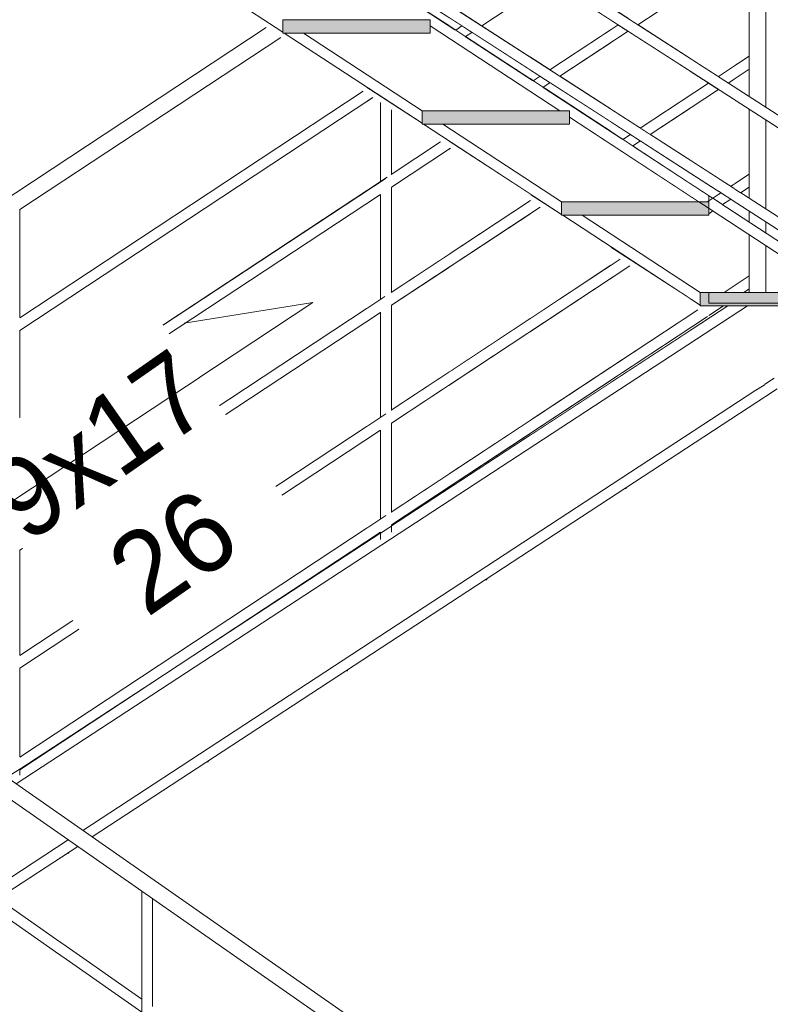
# Model space of a CAD drawing. Header units: millimetres. Extents: x 16408 to 141596, y -21057 to 26364.
# Tile 77 of 138: x 30079 to 31479, y 13619 to 15456. Entities that reach past the tile are written whole.
import ezdxf

# ---------------------------------------------------------------- set-up
doc = ezdxf.new("R2010")
doc.units = ezdxf.units.MM
doc.header["$MEASUREMENT"] = 0
doc.linetypes.add('Wipeout_Contour', pattern=[1000, 0, -1000])
for name, color, linetype, lineweight in [('0_Nr_pióra__1', 7, 'Continuous', 13), ('0_Nr_pióra__103', 7, 'Continuous', 5), ('0_Nr_pióra__122', 255, 'Continuous', 0), ('0_Nr_pióra__51', 7, 'Continuous', 15)]:
    doc.layers.add(name, color=color, linetype=linetype, lineweight=lineweight)
doc.layers.add('inw_schody zewnętrzne', color=7, linetype='Continuous')
doc.styles.add('STYL_AUTOMATYCZNY_2', font='txt')

msp = doc.modelspace()

# ---------------------------------------------------------------- wipeouts: each hides what was drawn before it
at = {"color": 254, "linetype": 'Wipeout_Contour', "lineweight": 0, "ltscale": 170968.932055}
msp.add_wipeout([(30348.3, 15601.4), (30312.1, 15601.4), (30569.5, 15433.1), (30569.5, 15456.4), (30570, 15456.4)], dxfattribs=at)
at = {"color": 254, "linetype": 'Wipeout_Contour', "lineweight": 0, "ltscale": 139018.643257}
msp.add_wipeout([(31455.4, 14751.4), (31470.4, 14751.4), (31470.4, 14776.4), (31455.4, 14776.4)], dxfattribs=at)
at = {"color": 254, "linetype": 'Wipeout_Contour', "lineweight": 0, "ltscale": 103343.494266}
msp.add_wipeout([(31210.4, 14583.1), (31207.8, 14581.4), (31210.4, 14581.4)], dxfattribs=at)
at = {"color": 254, "linetype": 'Wipeout_Contour', "lineweight": 0, "ltscale": 102421.024074}
msp.add_wipeout([(30947.8, 14411.4), (30950.4, 14411.4), (30950.4, 14413.1)], dxfattribs=at)
at = {"color": 254, "linetype": 'Wipeout_Contour', "lineweight": 0, "ltscale": 101498.726719}
msp.add_wipeout([(30687.8, 14241.4), (30690.4, 14241.4), (30690.4, 14243.1)], dxfattribs=at)
at = {"color": 254, "linetype": 'Wipeout_Contour', "lineweight": 0, "ltscale": 100576.607037}
msp.add_wipeout([(30430.4, 14073.1), (30427.8, 14071.4), (30430.4, 14071.4)], dxfattribs=at)
at = {"color": 254, "linetype": 'Wipeout_Contour', "lineweight": 0, "ltscale": 99654.669937}
msp.add_wipeout([(30170.4, 13903.1), (30167.8, 13901.4), (30170.4, 13901.4)], dxfattribs=at)
at = {"color": 254, "linetype": 'Wipeout_Contour', "lineweight": 0, "ltscale": 139524.28153}
msp.add_wipeout([(31328.8, 15766.4), (31181.8, 15766.4), (31181.8, 15247.8), (31328.8, 15151.7)], dxfattribs=at).dxf.layer = 'inw_schody zewnętrzne'
at = {"color": 254, "linetype": 'Wipeout_Contour', "lineweight": 0, "ltscale": 138511.770638}
msp.add_wipeout([(31181.8, 14779.5), (31328.8, 14875.6), (31328.8, 14936.7), (31181.8, 15032.7)], dxfattribs=at).dxf.layer = 'inw_schody zewnętrzne'

# ---------------------------------------------------------------- next in the draw order: linework, layer by layer
at = {"layer": '0_Nr_pióra__103', "color": 7, "linetype": 'Continuous', "lineweight": 5}
for p, q in [((31470.4, 14753.1), (31492.3, 14767.4)), ((30947.8, 14411.4), (30950.4, 14411.4)), ((30950.4, 14411.4), (30950.4, 14413.1))]:
    msp.add_line(p, q, dxfattribs=at)

# ---------------------------------------------------------------- next in the draw order: wipeouts: each hides what was drawn before it
at = {"color": 254, "linetype": 'Wipeout_Contour', "lineweight": 0, "ltscale": 139078.037302}
msp.add_wipeout([(31031.9, 15766.4), (31031.9, 15345.8), (31181.8, 15247.8), (31181.8, 15766.4)], dxfattribs=at).dxf.layer = 'inw_schody zewnętrzne'
at = {"color": 254, "linetype": 'Wipeout_Contour', "lineweight": 0, "ltscale": 241657.532918}
msp.add_wipeout([(31031.9, 15130.7), (31031.9, 14681.5), (31181.8, 14779.5), (31181.8, 15032.7), (31092.1, 15091.4), (31089.5, 15091.4), (31089.5, 15093.1)], dxfattribs=at).dxf.layer = 'inw_schody zewnętrzne'

# ---------------------------------------------------------------- next in the draw order: wipeouts: each hides what was drawn before it
at = {"color": 254, "linetype": 'Wipeout_Contour', "lineweight": 0, "ltscale": 138625.544123}
msp.add_wipeout([(31031.9, 15766.4), (30879.8, 15766.4), (30879.8, 15445.3), (31031.9, 15345.8)], dxfattribs=at).dxf.layer = 'inw_schody zewnętrzne'
at = {"color": 254, "linetype": 'Wipeout_Contour', "lineweight": 0, "ltscale": 137434.882573}
msp.add_wipeout([(30879.8, 15230.3), (30879.8, 14582), (31031.9, 14681.5), (31031.9, 15130.7)], dxfattribs=at).dxf.layer = 'inw_schody zewnętrzne'

# ---------------------------------------------------------------- next in the draw order: wipeouts: each hides what was drawn before it
at = {"color": 254, "linetype": 'Wipeout_Contour', "lineweight": 0, "ltscale": 138168.836455}
msp.add_wipeout([(30725.9, 15766.4), (30725.9, 15545.9), (30879.8, 15445.3), (30879.8, 15766.4)], dxfattribs=at).dxf.layer = 'inw_schody zewnętrzne'
at = {"color": 254, "linetype": 'Wipeout_Contour', "lineweight": 0, "ltscale": 240090.291083}
msp.add_wipeout([(30725.9, 14481.4), (30879.8, 14582), (30879.8, 15230.3), (30832.1, 15261.4), (30829.5, 15261.4), (30829.5, 15263.1), (30725.9, 15330.8)], dxfattribs=at).dxf.layer = 'inw_schody zewnętrzne'

# ---------------------------------------------------------------- next in the draw order: wipeouts: each hides what was drawn before it
at = {"color": 254, "linetype": 'Wipeout_Contour', "lineweight": 0, "ltscale": 171747.229677}
msp.add_wipeout([(30572.1, 15431.4), (30829.5, 15263.1), (30829.5, 15286.4), (30830, 15286.4), (30608.3, 15431.4)], dxfattribs=at)
at = {"color": 254, "linetype": 'Wipeout_Contour', "lineweight": 0, "ltscale": 166648.602286}
msp.add_wipeout([(29390.4, 14506.2), (29390.4, 14469.6), (30918.2, 13403.5), (30920.4, 13406.6), (30920.4, 13438.6)], dxfattribs=at)

# ---------------------------------------------------------------- next in the draw order: linework, layer by layer
at = {"layer": '0_Nr_pióra__103', "color": 7, "linetype": 'Continuous', "lineweight": 5}
for p, q in [((30167.8, 13901.4), (30170.4, 13901.4)), ((30170.4, 13901.4), (30170.4, 13903.1))]:
    msp.add_line(p, q, dxfattribs=at)

# ---------------------------------------------------------------- next in the draw order: wipeouts: each hides what was drawn before it
at = {"color": 254, "linetype": 'Wipeout_Contour', "lineweight": 0, "ltscale": 172316.379963}
msp.add_wipeout([(30608.3, 15431.4), (30830, 15286.4), (31086.6, 15286.4), (30844.5, 15444.7), (30844.5, 15431.4)], dxfattribs=at)
at = {"color": 254, "linetype": 'Wipeout_Contour', "lineweight": 0, "ltscale": 172535.99931}
msp.add_wipeout([(30832.1, 15261.4), (31089.5, 15093.1), (31089.5, 15116.4), (31090, 15116.4), (30868.3, 15261.4)], dxfattribs=at)
at = {"color": 254, "linetype": 'Wipeout_Contour', "lineweight": 0, "ltscale": 133505.249907}
msp.add_wipeout([(30165.4, 13727.6), (30165.4, 13703.2), (30920.4, 13176.4), (30920.4, 13200.8)], dxfattribs=at)
at = {"color": 254, "linetype": 'Wipeout_Contour', "lineweight": 0, "ltscale": 130527.959193}
msp.add_wipeout([(29390.4, 13614), (30145.4, 13087.2), (30145.4, 13111.6), (29390.4, 13638.4)], dxfattribs=at)

# ---------------------------------------------------------------- next in the draw order: wipeouts: each hides what was drawn before it
at = {"color": 254, "linetype": 'Wipeout_Contour', "lineweight": 0, "ltscale": 173105.753462}
msp.add_wipeout([(31104.5, 15261.4), (30868.3, 15261.4), (31090, 15116.4), (31346.6, 15116.4), (31104.5, 15274.7)], dxfattribs=at)
at = {"color": 254, "linetype": 'Wipeout_Contour', "lineweight": 0, "ltscale": 138623.833015}
msp.add_wipeout([(31092.1, 15091.4), (31364.5, 14913.3), (31364.5, 14937), (31128.3, 15091.4)], dxfattribs=at)
at = {"color": 254, "linetype": 'Wipeout_Contour', "lineweight": 0, "ltscale": 130890.850805}
msp.add_wipeout([(29390.4, 13858.4), (29390.4, 13834), (30145.4, 13307.2), (30145.4, 13331.6)], dxfattribs=at)
at = {"color": 254, "linetype": 'Wipeout_Contour', "lineweight": 0, "ltscale": 132423.26227}
msp.add_wipeout([(30326.5, 13816.4), (30306.5, 13830.4), (30306.5, 12766.9), (30326.5, 12753)], dxfattribs=at)

# ---------------------------------------------------------------- next in the draw order: linework, layer by layer
at = {"layer": '0_Nr_pióra__103', "color": 7, "linetype": 'Continuous', "lineweight": 5}
for p, q in [((30306.5, 13629.1), (30306.5, 13830.4)), ((30326.5, 13615.2), (30326.5, 13816.4)), ((30306.5, 13629.1), (30165.4, 13727.6)), ((30306.5, 13604.8), (30165.4, 13703.2)), ((30306.5, 13604.8), (30306.5, 13629.1))]:
    msp.add_line(p, q, dxfattribs=at)

# ---------------------------------------------------------------- next in the draw order: wipeouts: each hides what was drawn before it
at = {"color": 254, "linetype": 'Wipeout_Contour', "lineweight": 0, "ltscale": 585524.47313}
msp.add_wipeout([(31364.5, 15128.4), (30064.5, 15978.4), (30064.5, 15954.7), (30306.6, 15796.4), (30324.5, 15796.4), (30324.5, 15784.7), (30566.6, 15626.4), (30584.5, 15626.4), (30584.5, 15614.7), (30826.6, 15456.4), (30844.5, 15456.4), (30844.5, 15444.7), (31086.6, 15286.4), (31104.5, 15286.4), (31104.5, 15274.7), (31346.6, 15116.4), (31364.5, 15116.4)], dxfattribs=at)
at = {"color": 254, "linetype": 'Wipeout_Contour', "lineweight": 0, "ltscale": 104139.427337}
msp.add_wipeout([(31128.3, 15091.4), (31364.5, 14937), (31364.5, 15091.4)], dxfattribs=at)
at = {"color": 254, "linetype": 'Wipeout_Contour', "lineweight": 0, "ltscale": 131258.638179}
msp.add_wipeout([(29390.4, 14078.4), (29390.4, 14054), (30145.4, 13527.2), (30145.4, 13551.6)], dxfattribs=at)

# ---------------------------------------------------------------- next in the draw order: hatches: boundary and pattern name
at = {"layer": '0_Nr_pióra__1', "linetype": 'Continuous', "lineweight": 0, "true_color": 0x000000}
msp.add_hatch(color=18, dxfattribs=at).paths.add_polyline_path([(31364.5, 15091.4), (31364.5, 15116.4), (31089.5, 15116.4), (31089.5, 15091.4)])

# ---------------------------------------------------------------- next in the draw order: linework, layer by layer
at = {"layer": '0_Nr_pióra__103', "color": 7, "linetype": 'Continuous', "lineweight": 5}
msp.add_line((31089.5, 15116.4), (31089.5, 15091.4), dxfattribs=at)

# ---------------------------------------------------------------- next in the draw order: wipeouts: each hides what was drawn before it
at = {"color": 254, "linetype": 'Wipeout_Contour', "lineweight": 0, "ltscale": 139082.09334}
msp.add_wipeout([(31364.5, 14904.3), (31440.1, 14954.2), (31440.1, 14954.4), (31364.5, 14904.5)], dxfattribs=at)
at = {"color": 254, "linetype": 'Wipeout_Contour', "lineweight": 0, "ltscale": 131580.181052}
msp.add_wipeout([(29390.4, 14244), (30145.4, 13717.2), (30145.4, 13741.6), (29390.4, 14268.4)], dxfattribs=at)
at = {"color": 254, "linetype": 'Wipeout_Contour', "lineweight": 0, "ltscale": 257275.211859}
msp.add_wipeout([(30807.6, 20512.3), (32531.8, 15143.8), (32728.1, 15766.4), (31148.3, 20691.7), (31043.7, 21112.3), (29925.6, 21112.3), (30179.3, 20512.3)], dxfattribs=at).dxf.layer = 'inw_schody zewnętrzne'

# ---------------------------------------------------------------- next in the draw order: hatches: boundary and pattern name
at = {"layer": '0_Nr_pióra__1', "linetype": 'Continuous', "lineweight": 0, "true_color": 0x000000}
for points in [[(30844.5, 15431.4), (30844.5, 15456.4), (30569.5, 15456.4), (30569.5, 15431.4)], [(31104.5, 15261.4), (31104.5, 15286.4), (30829.5, 15286.4), (30829.5, 15261.4)]]:
    msp.add_hatch(color=18, dxfattribs=at).paths.add_polyline_path(points)

# ---------------------------------------------------------------- next in the draw order: linework, layer by layer
at = {"layer": '0_Nr_pióra__103', "color": 7, "linetype": 'Continuous', "lineweight": 5}
for p, q in [((30020.4, 13828.7), (30169.3, 13926.1)), ((30037.9, 13816.5), (30186.8, 13913.9)), ((30165.4, 13727.6), (30145.4, 13741.6)), ((30165.4, 13703.2), (30145.4, 13717.2))]:
    msp.add_line(p, q, dxfattribs=at)

# ---------------------------------------------------------------- next in the draw order: wipeouts: each hides what was drawn before it
at = {"color": 254, "linetype": 'Wipeout_Contour', "lineweight": 0, "ltscale": 281605.152403}
msp.add_wipeout([(31470.1, 16056.2), (31470.1, 14956.2), (31470.9, 14956.5), (31470.9, 16020.5), (31470.1, 16020.2), (31470.1, 16024), (31470.9, 16023.4), (31470.9, 16056.5)], dxfattribs=at)
at = {"color": 254, "linetype": 'Wipeout_Contour', "lineweight": 0, "ltscale": 139435.975353}
msp.add_wipeout([(31213.7, 15215), (31213.8, 15214.9), (31440.1, 15364.2), (31440.1, 15364.4)], dxfattribs=at)
at = {"color": 254, "linetype": 'Wipeout_Contour', "lineweight": 0, "ltscale": 137448.849706}
msp.add_wipeout([(30882.4, 15216.6), (30771.9, 15143.6), (30772.5, 15143.8), (30882.6, 15216.5)], dxfattribs=at)
at = {"color": 254, "linetype": 'Wipeout_Contour', "lineweight": 0, "ltscale": 139410.102476}
msp.add_wipeout([(31364.5, 15094.5), (31364.5, 15094.3), (31440.1, 15144.2), (31440.1, 15144.4)], dxfattribs=at)
at = {"color": 254, "linetype": 'Wipeout_Contour', "lineweight": 0, "ltscale": 139102.843311}
msp.add_wipeout([(31440.1, 14978.3), (31364.5, 14928.5), (31364.5, 14904.5), (31440.1, 14954.4)], dxfattribs=at)
at = {"color": 254, "linetype": 'Wipeout_Contour', "lineweight": 0, "ltscale": 168411.522793}
msp.add_wipeout([(30078.6, 14056.3), (30079.1, 14056.5), (30751.9, 14500.3), (30751.9, 14500.4), (30762, 14507.1)], dxfattribs=at)

# ---------------------------------------------------------------- next in the draw order: hatches: boundary and pattern name
at = {"layer": '0_Nr_pióra__122', "linetype": 'Continuous', "lineweight": 0, "true_color": 0xffffff}
msp.add_hatch(color=7, dxfattribs=at).paths.add_polyline_path([(32531.8, 14927.4), (32531.8, 14947.4), (31364.5, 14947.4), (31364.5, 14927.4)])

# ---------------------------------------------------------------- next in the draw order: linework, layer by layer
at = {"layer": '0_Nr_pióra__1', "color": 7, "linetype": 'Continuous', "lineweight": 13, "flags": 128}
msp.add_lwpolyline([(32531.8, 14927.4), (32531.8, 14947.4), (31364.5, 14947.4), (31364.5, 14927.4)], close=True, dxfattribs=at)
at = {"layer": '0_Nr_pióra__103', "color": 7, "linetype": 'Continuous', "lineweight": 5}
for p, q in [((31470.9, 15293.1), (31470.9, 15489.3)), ((31470.9, 15103.1), (31470.9, 15269.3)), ((31470.9, 15058.8), (31470.9, 15079.3)), ((31440.1, 14947.4), (31440.1, 15055.3)), ((31470.9, 14947.4), (31470.9, 15035.1)), ((31393.3, 14947.4), (31440.1, 14978.3)), ((31429.9, 14947.4), (31440.1, 14954.2)), ((31438.7, 14947.4), (31440.1, 14948.4))]:
    msp.add_line(p, q, dxfattribs=at)

# ---------------------------------------------------------------- next in the draw order: wipeouts: each hides what was drawn before it
at = {"color": 254, "linetype": 'Wipeout_Contour', "lineweight": 0, "ltscale": 302393.338213}
msp.add_wipeout([(30565.7, 15423.7), (29391.8, 14649.4), (29392.3, 14649.4), (30058.6, 15088.9), (30058.6, 15089.2), (30078.6, 15102.4), (30079.1, 15102.6), (30079.1, 15102.5), (30565.9, 15423.5)], dxfattribs=at)
at = {"color": 254, "linetype": 'Wipeout_Contour', "lineweight": 0, "ltscale": 139435.233151}
msp.add_wipeout([(31440.1, 15388.3), (31195.4, 15227), (31213.7, 15215), (31440.1, 15364.4)], dxfattribs=at)
at = {"color": 254, "linetype": 'Wipeout_Contour', "lineweight": 0, "ltscale": 137447.877739}
msp.add_wipeout([(30771.9, 15143.6), (30882.4, 15216.6), (30864.2, 15228.5), (30771.9, 15167.6)], dxfattribs=at)
at = {"color": 254, "linetype": 'Wipeout_Contour', "lineweight": 0, "ltscale": 174246.755947}
msp.add_wipeout([(31440.1, 15168.3), (31362.9, 15117.4), (31364.5, 15116.4), (31364.5, 15094.5), (31440.1, 15144.4)], dxfattribs=at)
at = {"color": 254, "linetype": 'Wipeout_Contour', "lineweight": 0, "ltscale": 137492.195249}
msp.add_wipeout([(31362.1, 14902.9), (30771.9, 14513.6), (30772.5, 14513.8), (31362.2, 14902.8)], dxfattribs=at)
at = {"color": 254, "linetype": 'Wipeout_Contour', "lineweight": 0, "ltscale": 134444.381198}
msp.add_wipeout([(30078.6, 14080.3), (30078.6, 14056.3), (30762, 14507.1), (30762, 14531)], dxfattribs=at)

# ---------------------------------------------------------------- next in the draw order: linework, layer by layer
at = {"layer": '0_Nr_pióra__103', "color": 7, "linetype": 'Continuous', "lineweight": 5}
for p, q in [((31440.1, 15123), (31440.1, 15289.2)), ((31423.8, 15133.5), (31440.1, 15144.2)), ((31364.5, 15116.4), (31089.5, 15116.4)), ((31364.5, 15116.4), (31364.5, 15091.4)), ((31364.5, 15091.4), (31089.5, 15091.4)), ((31364.5, 15094.3), (31372.4, 15099.5)), ((31440.1, 15078.9), (31440.1, 15099.2)), ((30427.8, 14071.4), (30430.4, 14071.4)), ((30430.4, 14071.4), (30430.4, 14073.1))]:
    msp.add_line(p, q, dxfattribs=at)

# ---------------------------------------------------------------- next in the draw order: wipeouts: each hides what was drawn before it
at = {"color": 254, "linetype": 'Wipeout_Contour', "lineweight": 0, "ltscale": 139425.974131}
msp.add_wipeout([(31046.2, 15324.6), (31046.3, 15324.5), (31440.1, 15584.2), (31440.1, 15584.4)], dxfattribs=at)
at = {"color": 254, "linetype": 'Wipeout_Contour', "lineweight": 0, "ltscale": 166991.72958}
msp.add_wipeout([(29390.1, 14684.2), (29390.1, 14652.1), (29391.8, 14649.4), (30565.7, 15423.7), (30538.3, 15441.6)], dxfattribs=at)
at = {"color": 254, "linetype": 'Wipeout_Contour', "lineweight": 0, "ltscale": 137490.423496}
msp.add_wipeout([(31343.9, 14914.9), (30771.9, 14537.6), (30771.9, 14513.6), (31362.1, 14902.9)], dxfattribs=at)

# ---------------------------------------------------------------- next in the draw order: hatches: boundary and pattern name
at = {"layer": '0_Nr_pióra__1', "linetype": 'Continuous', "lineweight": 0, "true_color": 0x000000}
msp.add_hatch(color=18, dxfattribs=at).paths.add_polyline_path([(32531.8, 14922.4), (32531.8, 14947.4), (31348.8, 14947.4), (31348.8, 14922.4)])

# ---------------------------------------------------------------- next in the draw order: linework, layer by layer
at = {"layer": '0_Nr_pióra__1', "color": 7, "linetype": 'Continuous', "lineweight": 13, "flags": 128}
msp.add_lwpolyline([(32531.8, 14922.4), (32531.8, 14947.4), (31348.8, 14947.4), (31348.8, 14922.4)], close=True, dxfattribs=at)
at = {"layer": '0_Nr_pióra__103', "color": 7, "linetype": 'Continuous', "lineweight": 5}
for p, q in [((30569.5, 15433.1), (30312.1, 15601.4)), ((31364.5, 14922.6), (31364.5, 14922.4)), ((31364.5, 14904.3), (31392, 14922.4)), ((31207.8, 14581.4), (31210.4, 14581.4)), ((31210.4, 14581.4), (31210.4, 14583.1))]:
    msp.add_line(p, q, dxfattribs=at)
at = {"layer": '0_Nr_pióra__51', "color": 7, "linetype": 'Continuous', "lineweight": 15}
msp.add_line((30569.5, 15456.4), (30569.5, 15431.4), dxfattribs=at)

# ---------------------------------------------------------------- next in the draw order: wipeouts: each hides what was drawn before it
at = {"color": 254, "linetype": 'Wipeout_Contour', "lineweight": 0, "ltscale": 139425.486154}
msp.add_wipeout([(31440.1, 15608.3), (31027.9, 15336.5), (31046.2, 15324.6), (31440.1, 15584.4)], dxfattribs=at)
at = {"color": 254, "linetype": 'Wipeout_Contour', "lineweight": 0, "ltscale": 137475.666303}
msp.add_wipeout([(30771.9, 14703.6), (30772.5, 14703.8), (31217.6, 14997.4), (31217.4, 14997.5)], dxfattribs=at)
at = {"color": 254, "linetype": 'Wipeout_Contour', "lineweight": 0, "ltscale": 168817.702036}
msp.add_wipeout([(30078.6, 14246.3), (30079.1, 14246.5), (30751.9, 14690.3), (30751.9, 14690.4), (30762, 14697.1)], dxfattribs=at)

# ---------------------------------------------------------------- next in the draw order: wipeouts: each hides what was drawn before it
at = {"color": 254, "linetype": 'Wipeout_Contour', "lineweight": 0, "ltscale": 139420.49939}
msp.add_wipeout([(30901.5, 15419.1), (30901.7, 15419), (31440.1, 15774.2), (31440.1, 15774.4)], dxfattribs=at)
at = {"color": 254, "linetype": 'Wipeout_Contour', "lineweight": 0, "ltscale": 137474.097372}
msp.add_wipeout([(30771.9, 14703.6), (31217.4, 14997.5), (31199.2, 15009.4), (30771.9, 14727.6)], dxfattribs=at)
at = {"color": 254, "linetype": 'Wipeout_Contour', "lineweight": 0, "ltscale": 134769.325144}
msp.add_wipeout([(30078.6, 14246.3), (30762, 14697.1), (30762, 14721), (30078.6, 14270.3)], dxfattribs=at)

# ---------------------------------------------------------------- next in the draw order: linework, layer by layer
at = {"layer": '0_Nr_pióra__103', "color": 7, "linetype": 'Continuous', "lineweight": 5}
for p, q in [((31350.5, 14922.4), (31092.1, 15091.4)), ((31348.8, 14947.2), (31128.3, 15091.4)), ((30687.8, 14241.4), (30690.4, 14241.4)), ((30690.4, 14241.4), (30690.4, 14243.1))]:
    msp.add_line(p, q, dxfattribs=at)

# ---------------------------------------------------------------- next in the draw order: wipeouts: each hides what was drawn before it
at = {"color": 254, "linetype": 'Wipeout_Contour', "lineweight": 0, "ltscale": 139420.212341}
msp.add_wipeout([(31440.1, 15798.3), (30883.3, 15431.1), (30901.5, 15419.1), (31440.1, 15774.4)], dxfattribs=at)
at = {"color": 254, "linetype": 'Wipeout_Contour', "lineweight": 0, "ltscale": 137460.258485}
msp.add_wipeout([(30771.9, 14923.6), (30772.5, 14923.8), (31050.1, 15106.9), (31049.9, 15107)], dxfattribs=at)
at = {"color": 254, "linetype": 'Wipeout_Contour', "lineweight": 0, "ltscale": 169293.45825}
msp.add_wipeout([(30762, 14917.1), (30078.6, 14466.3), (30079.1, 14466.5), (30751.9, 14910.3), (30751.9, 14910.4)], dxfattribs=at)

# ---------------------------------------------------------------- next in the draw order: linework, layer by layer
at = {"layer": '0_Nr_pióra__103', "color": 7, "linetype": 'Continuous', "lineweight": 5}
msp.add_line((31440.1, 15313), (31440.1, 15509.2), dxfattribs=at)

# ---------------------------------------------------------------- next in the draw order: wipeouts: each hides what was drawn before it
at = {"color": 254, "linetype": 'Wipeout_Contour', "lineweight": 0, "ltscale": 137458.931237}
msp.add_wipeout([(30771.9, 14923.6), (31049.9, 15107), (31031.7, 15119), (30771.9, 14947.6)], dxfattribs=at)
at = {"color": 254, "linetype": 'Wipeout_Contour', "lineweight": 0, "ltscale": 135149.940055}
msp.add_wipeout([(30078.6, 14490.3), (30078.6, 14466.3), (30762, 14917.1), (30762, 14941)], dxfattribs=at)

# ---------------------------------------------------------------- next in the draw order: wipeouts: each hides what was drawn before it
at = {"color": 254, "linetype": 'Wipeout_Contour', "lineweight": 0, "ltscale": 274350.936002}
msp.add_wipeout([(30771.9, 15288.8), (30771.9, 14947.6), (30772.5, 14948), (30772.5, 15143.8), (30771.9, 15143.6), (30771.9, 15167.6), (30772.5, 15168), (30772.5, 15288.5)], dxfattribs=at)
at = {"color": 254, "linetype": 'Wipeout_Contour', "lineweight": 0, "ltscale": 169775.019237}
msp.add_wipeout([(30078.6, 14686.3), (30079.1, 14686.5), (30751.9, 15130.3), (30751.9, 15130.4), (30762, 15137.1)], dxfattribs=at)
at = {"color": 254, "linetype": 'Wipeout_Contour', "lineweight": 0, "ltscale": 408986.328715}
msp.add_wipeout([(30771.9, 14499.5), (30772.5, 14499.9), (30772.5, 14513.8), (30771.9, 14513.6), (30771.9, 14537.6), (30772.5, 14538), (30772.5, 14703.8), (30771.9, 14703.6), (30771.9, 14727.6), (30772.5, 14728), (30772.5, 14923.8), (30771.9, 14923.6)], dxfattribs=at)

# ---------------------------------------------------------------- next in the draw order: wipeouts: each hides what was drawn before it
at = {"color": 254, "linetype": 'Wipeout_Contour', "lineweight": 0, "ltscale": 135535.200657}
msp.add_wipeout([(30762, 15161), (30078.6, 14710.3), (30078.6, 14686.3), (30762, 15137.1)], dxfattribs=at)

# ---------------------------------------------------------------- next in the draw order: wipeouts: each hides what was drawn before it
at = {"color": 254, "linetype": 'Wipeout_Contour', "lineweight": 0, "ltscale": 135793.478234}
msp.add_wipeout([(30737.8, 15311.1), (30078.6, 14876.3), (30079.1, 14876.5), (30737.9, 15311)], dxfattribs=at)
at = {"color": 254, "linetype": 'Wipeout_Contour', "lineweight": 0, "ltscale": 683014.769502}
msp.add_wipeout([(30751.9, 14934.4), (30762, 14941), (30762, 14917.1), (30751.9, 14910.4), (30751.9, 14714.4), (30762, 14721), (30762, 14697.1), (30751.9, 14690.4), (30751.9, 14524.4), (30762, 14531), (30762, 14507.1), (30751.9, 14500.4), (30751.9, 14486.5), (30771.9, 14499.5), (30771.9, 15288.8), (30751.9, 15301.9), (30751.9, 15154.4), (30762, 15161), (30762, 15137.1), (30751.9, 15130.4)], dxfattribs=at)

# ---------------------------------------------------------------- next in the draw order: linework, layer by layer
at = {"layer": '0_Nr_pióra__103', "color": 7, "linetype": 'Continuous', "lineweight": 5}
for p, q in [((30771.9, 14947.6), (31031.7, 15119)), ((30772.5, 14923.8), (31050.1, 15106.9)), ((30771.9, 14727.6), (31199.2, 15009.4)), ((30772.5, 14703.8), (31217.6, 14997.4)), ((30772.5, 14728), (30772.5, 14923.8)), ((30751.9, 14714.4), (30751.9, 14910.4)), ((30771.9, 14537.6), (31343.9, 14914.9)), ((30772.5, 14513.8), (31362.2, 14902.8)), ((30196.4, 13943.8), (31486.7, 14787.4)), ((30213.9, 13931.6), (31470.4, 14753.1)), ((30772.5, 14538), (30772.5, 14703.8)), ((30751.9, 14524.4), (30751.9, 14690.4)), ((30751.9, 14486.5), (30751.9, 14500.4)), ((30772.5, 14499.9), (30772.5, 14513.8))]:
    msp.add_line(p, q, dxfattribs=at)

# ---------------------------------------------------------------- next in the draw order: wipeouts: each hides what was drawn before it
at = {"color": 254, "linetype": 'Wipeout_Contour', "lineweight": 0, "ltscale": 138625.850176}
msp.add_wipeout([(30757.8, 15562.9), (30757.8, 15539.1), (31382.8, 15136.2), (31382.8, 15159.9)], dxfattribs=at)
at = {"color": 254, "linetype": 'Wipeout_Contour', "lineweight": 0, "ltscale": 135792.454543}
msp.add_wipeout([(30078.6, 14900.3), (30078.6, 14876.3), (30737.8, 15311.1), (30719.5, 15323.1)], dxfattribs=at)

# ---------------------------------------------------------------- next in the draw order: linework, layer by layer
at = {"layer": '0_Nr_pióra__103', "color": 7, "linetype": 'Continuous', "lineweight": 5}
for p, q in [((30751.9, 15154.4), (30751.9, 15301.9)), ((30772.5, 15168), (30772.5, 15288.5)), ((30829.5, 15286.4), (30829.5, 15261.4)), ((31104.5, 15286.4), (30829.5, 15286.4)), ((31104.5, 15286.4), (31104.5, 15261.4)), ((31104.5, 15261.4), (30829.5, 15261.4)), ((31089.5, 15093.1), (30832.1, 15261.4)), ((31090, 15116.4), (30868.3, 15261.4)), ((31204.5, 15233), (31218.4, 15242.1)), ((30771.9, 15167.6), (30864.2, 15228.5)), ((30772.5, 15143.8), (30882.6, 15216.5)), ((31222.9, 15220.9), (31236.9, 15230.2)), ((30772.5, 14948), (30772.5, 15143.8)), ((30751.9, 14934.4), (30751.9, 15130.4)), ((31364.5, 15128.4), (31364.5, 15116.4))]:
    msp.add_line(p, q, dxfattribs=at)

# ---------------------------------------------------------------- next in the draw order: wipeouts: each hides what was drawn before it
at = {"color": 254, "linetype": 'Wipeout_Contour', "lineweight": 0, "ltscale": 138964.162434}
msp.add_wipeout([(31382.8, 15349.9), (30757.8, 15752.9), (30757.8, 15729.1), (31382.8, 15326.2)], dxfattribs=at)
at = {"color": 254, "linetype": 'Wipeout_Contour', "lineweight": 0, "ltscale": 801370.459988}
msp.add_wipeout([(30079.1, 15102.6), (30078.6, 15102.4), (30078.6, 14046.2), (30079.1, 14046.6), (30079.1, 14056.5), (30078.6, 14056.3), (30078.6, 14080.3), (30079.1, 14080.7), (30079.1, 14246.5), (30078.6, 14246.3), (30078.6, 14270.3), (30079.1, 14270.7), (30079.1, 14466.5), (30078.6, 14466.3), (30078.6, 14490.3), (30079.1, 14490.7), (30079.1, 14686.5), (30078.6, 14686.3), (30078.6, 14710.3), (30079.1, 14710.7), (30079.1, 14876.5), (30078.6, 14876.3), (30078.6, 14900.3), (30079.1, 14900.7)], dxfattribs=at)

# ---------------------------------------------------------------- next in the draw order: linework, layer by layer
at = {"layer": '0_Nr_pióra__103', "color": 7, "linetype": 'Continuous', "lineweight": 5}
for p, q in [((30940.8, 15444.9), (31068.2, 15528.9)), ((29390.1, 14684.2), (30538.3, 15441.6)), ((31086.6, 15286.4), (30844.5, 15444.7)), ((30892.4, 15437.1), (30904, 15444.8)), ((30910.8, 15425), (30922.6, 15432.8)), ((31068, 15362.9), (31195.4, 15446.9)), ((31086.5, 15350.9), (31213.9, 15435)), ((30079.1, 15102.5), (30565.9, 15423.5)), ((30829.5, 15263.1), (30572.1, 15431.4)), ((30830, 15286.4), (30608.3, 15431.4)), ((31037, 15342.5), (31049.7, 15350.8)), ((30078.6, 14900.3), (30719.5, 15323.1)), ((31055.4, 15330.5), (31068.2, 15338.9)), ((31236.6, 15254.1), (31364.1, 15338.2)), ((30079.1, 14876.5), (30737.9, 15311)), ((30078.6, 14710.3), (30764.1, 15162.5)), ((30079.1, 14686.5), (30751.9, 15130.3)), ((30079.1, 14900.7), (30079.1, 15102.6)), ((30078.6, 14490.3), (30760.1, 14939.8)), ((30054.8, 14042.6), (31400.4, 14922.4)), ((30072.3, 14030.4), (31436.6, 14922.4)), ((30079.1, 14466.5), (30751.9, 14910.3)), ((30079.1, 14710.7), (30079.1, 14876.5)), ((30078.6, 14270.3), (30762, 14721)), ((30079.1, 14246.5), (30751.9, 14690.3)), ((30079.1, 14490.7), (30079.1, 14686.5)), ((30078.6, 14080.3), (30762, 14531)), ((31180.8, 13256.8), (29390.4, 14506.2)), ((30079.1, 14056.5), (30751.9, 14500.3)), ((31178.6, 13221.8), (29390.4, 14469.6)), ((30079.1, 14270.7), (30079.1, 14466.5)), ((30145.4, 13741.6), (29390.4, 14268.4)), ((30145.4, 13717.2), (29390.4, 14244)), ((30079.1, 14080.7), (30079.1, 14246.5)), ((30079.1, 14046.6), (30079.1, 14056.5))]:
    msp.add_line(p, q, dxfattribs=at)
at = {"layer": '0_Nr_pióra__51', "color": 7, "linetype": 'Continuous', "lineweight": 15}
for p, q in [((30844.5, 15456.4), (30569.5, 15456.4)), ((30844.5, 15456.4), (30844.5, 15431.4)), ((30844.5, 15431.4), (30569.5, 15431.4))]:
    msp.add_line(p, q, dxfattribs=at)

# ---------------------------------------------------------------- next in the draw order: wipeouts: each hides what was drawn before it
at = {"color": 254, "linetype": 'Wipeout_Contour', "lineweight": 0, "ltscale": 175200.031873}
msp.add_wipeout([(31382.8, 15118.2), (31397.8, 15108.4), (31412.8, 15098.7), (31412.8, 16198.7), (31382.8, 16218)], dxfattribs=at)

# ---------------------------------------------------------------- next in the draw order: linework, layer by layer
at = {"layer": '0_Nr_pióra__103', "color": 7, "linetype": 'Continuous', "lineweight": 5}
for p, q in [((31641.2, 14947.4), (30082.8, 15966.4)), ((31611.2, 15202.7), (30757.8, 15752.9)), ((31611.2, 15178.9), (30757.8, 15729.1)), ((31611.2, 15012.7), (30757.8, 15562.9)), ((31232.2, 15447), (31382.8, 15546.4)), ((31611.2, 14988.9), (30757.8, 15539.1)), ((31382.3, 15350.2), (31440.1, 15388.3)), ((31400.8, 15338.3), (31440.1, 15364.2)), ((31255.2, 15242.2), (31382.8, 15326.4)), ((31605, 14947.4), (31104.5, 15274.7)), ((31405.3, 15145.4), (31440.1, 15168.3)), ((31362.9, 15117.4), (31387.1, 15133.4)), ((31390.4, 15111.4), (31405.6, 15121.4))]:
    msp.add_line(p, q, dxfattribs=at)

# ---------------------------------------------------------------- next in the draw order: wipeouts: each hides what was drawn before it
at = {"color": 7, "linetype": 'Wipeout_Contour', "lineweight": 5, "ltscale": 134455.988133}
msp.add_wipeout([(29968.1, 14636.1), (30339.6, 14895.6), (30617, 14498.5), (30245.4, 14239)], dxfattribs=at).dxf.layer = '0_Nr_pióra__103'

# ---------------------------------------------------------------- next in the draw order: linework, layer by layer
at = {"layer": '0_Nr_pióra__1', "color": 7, "linetype": 'Continuous', "lineweight": 13}
for p, q in [((29860.6, 14423.8), (30625.8, 14928.5)), ((30625.8, 14928.5), (30385.5, 14889.9))]:
    msp.add_line(p, q, dxfattribs=at)

# ---------------------------------------------------------------- next in the draw order: texts
at = {"layer": '0_Nr_pióra__103', "color": 7, "linetype": 'Continuous', "lineweight": 5, "insert": (30408.2, 14401.6), "char_height": 150, "attachment_point": 8, "rotation": 34.9333, "line_spacing_factor": 0.963147, "style": 'STYL_AUTOMATYCZNY_2'}
msp.add_mtext('\\A1;{\\pqc;\\fCentury Gothic|b0|i0|c238|p34;9\\fCentury Gothic|b0|i0|c238|p34;x1\\fCentury Gothic|b0|i0|c238|p34;7\\P\\pqc;\\fCentury Gothic|b0|i0|c238|p34;26}', dxfattribs=at)

doc.saveas('drawing.dxf')
